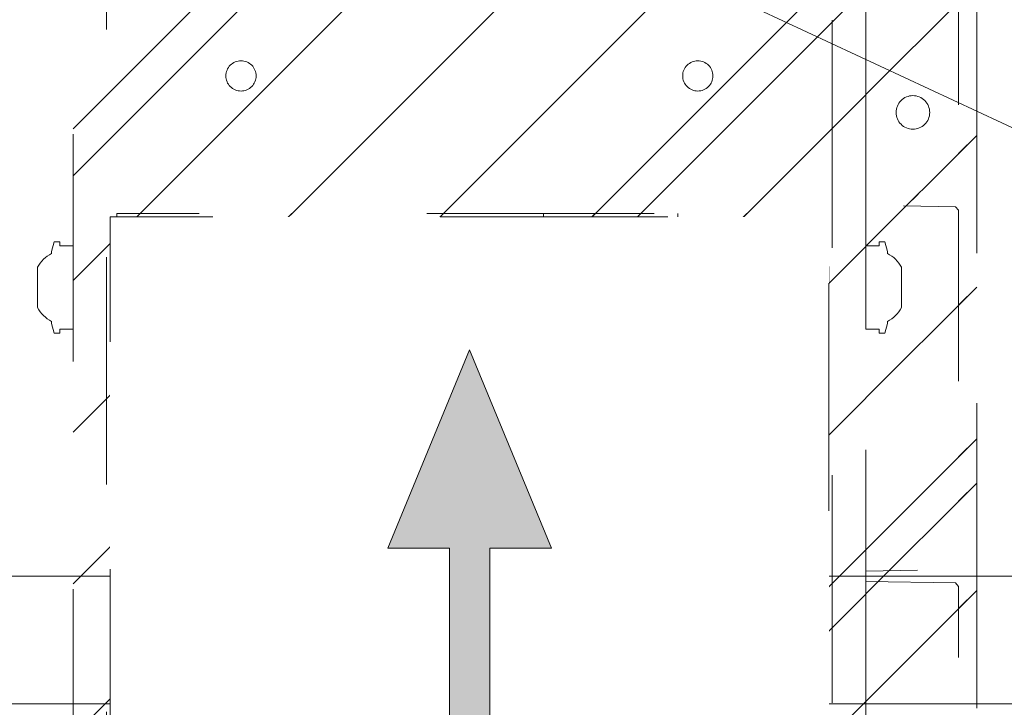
# Model space of a CAD drawing. Header units: inches. Extents: x -416 to -272, y -73 to 47.
# Tile 203 of 206: x -283.35 to -277.57, y -2.25 to 1.78. Entities that reach past the tile are written whole.
import ezdxf

# ---------------------------------------------------------------- set-up
doc = ezdxf.new("R2010")
doc.units = ezdxf.units.IN
doc.header["$LTSCALE"] = 32
doc.header["$MEASUREMENT"] = 0
doc.header["$PDMODE"] = 1
doc.header["$PDSIZE"] = -2
doc.linetypes.add('Dash Style-1', pattern=[0.083328, 0.041656, -0.041672])
for name, color, linetype, lineweight in [('Black', 7, 'Continuous', 18), ('DashLine', 7, 'Continuous', 13), ('DashLineFill', 7, 'Dash Style-1', 13), ('Drawing', 7, 'Continuous', 18), ('Leg_Locator', 7, 'Continuous', 13), ('Metal-DeskStructure', 7, 'Continuous', 13), ('None', 7, 'Continuous', 18), ('SolidLine', 7, 'Continuous', 15)]:
    doc.layers.add(name, color=color, linetype=linetype, lineweight=lineweight)
doc.layers.add('Metal-Leg', color=7, linetype='Continuous', lineweight=18, true_color=0x4c4c4c)
pattern_1 = [(45, (0, 0), (-1.613, 1.9357), []), (45, (-1.0608, 1.0608), (-0.472346, 0.41676), [])]

# ---------------------------------------------------------------- blocks, each defined once
blk = doc.blocks.new('Group-105')
at = {"layer": 'DashLine'}
blk.add_line((0.1575, -12.0079), (16.3301, -19.5493), dxfattribs=at)
at = {"layer": 'SolidLine', "flags": 128}
blk.add_lwpolyline([(0.1575, -11.2598), (18.002, -11.2598), (18.002, -12.0079), (0.1575, -12.0079)], close=True, dxfattribs=at)
blk = doc.blocks.new('Group-50')
at = {"layer": 'DashLineFill', "linetype": 'Continuous', "lineweight": 13}
h = blk.add_hatch(dxfattribs=at)
h.set_pattern_fill('Steel', color=253, style=0, pattern_type=2)
h.set_pattern_definition(pattern_1)
h.paths.add_polyline_path([(-2.0669, 1.3976), (2.0669, 1.3976), (2.0669, 0.1378), (2.1063, 0.1378), (2.1063, -0.1378), (2.0669, -0.1378), (2.0669, -5.2756), (2.1063, -5.2756), (2.1063, -5.5512), (2.0669, -5.5512), (2.0669, -5.8268), (-2.0669, -5.8268), (-2.0669, -5.5512), (-2.1063, -5.5512), (-2.1063, -5.2756), (-2.0669, -5.2756), (-2.0669, -0.1378), (-2.1063, -0.1378), (-2.1063, 0.1378), (-2.0669, 0.1378)])
at = {"layer": 'DashLineFill', "flags": 128}
blk.add_lwpolyline([(-2.0669, 1.3976), (2.0669, 1.3976), (2.0669, 0.1378), (2.1063, 0.1378), (2.1063, -0.1378), (2.0669, -0.1378), (2.0669, -5.2756), (2.1063, -5.2756), (2.1063, -5.5512), (2.0669, -5.5512), (2.0669, -5.8268), (-2.0669, -5.8268), (-2.0669, -5.5512), (-2.1063, -5.5512), (-2.1063, -5.2756), (-2.0669, -5.2756), (-2.0669, -0.1378), (-2.1063, -0.1378), (-2.1063, 0.1378), (-2.0669, 0.1378)], close=True, dxfattribs=at)
at = {"layer": 'SolidLine', "flags": 128}
blk.add_lwpolyline([(-1.2205, -5.8268), (-1.2205, -5.1826), (-0.4331, -5.1826), (-0.4331, -5.8268)], dxfattribs=at)
at = {"layer": 'SolidLine', "linetype": 'Continuous', "lineweight": 5}
blk.add_point((0, 0), dxfattribs=at)
blk = doc.blocks.new('TL14_upper_leg (2D)')
at = {"layer": 'DashLine', "flags": 128}
blk.add_lwpolyline([(0, 1.2205), (0.1196, 1.2146), (0.2381, 1.197), (0.3543, 1.1679), (0.4671, 1.1276), (0.5753, 1.0764), (0.6781, 1.0148), (0.7743, 0.9434), (0.863, 0.863), (0.9434, 0.7743), (1.0148, 0.6781), (1.0764, 0.5753), (1.1276, 0.4671), (1.1679, 0.3543), (1.197, 0.2381), (1.2146, 0.1196), (1.2205, 0), (1.2146, -0.1196), (1.197, -0.2381), (1.1679, -0.3543), (1.1276, -0.4671), (1.0764, -0.5753), (1.0148, -0.6781), (0.9434, -0.7743), (0.863, -0.863), (0.7743, -0.9434), (0.6781, -1.0148), (0.5753, -1.0764), (0.4671, -1.1276), (0.3543, -1.1679), (0.2381, -1.197), (0.1196, -1.2146), (0, -1.2205), (-0.1196, -1.2146), (-0.2381, -1.197), (-0.3543, -1.1679), (-0.4671, -1.1276), (-0.5753, -1.0764), (-0.6781, -1.0148), (-0.7743, -0.9434), (-0.863, -0.863), (-0.9434, -0.7743), (-1.0148, -0.6781), (-1.0764, -0.5753), (-1.1276, -0.4671), (-1.1679, -0.3543), (-1.197, -0.2381), (-1.2146, -0.1196), (-1.2205, 0), (-1.2146, 0.1196), (-1.197, 0.2381), (-1.1679, 0.3543), (-1.1276, 0.4671), (-1.0764, 0.5753), (-1.0148, 0.6781), (-0.9434, 0.7743), (-0.863, 0.863), (-0.7743, 0.9434), (-0.6781, 1.0148), (-0.5753, 1.0764), (-0.4671, 1.1276), (-0.3543, 1.1679), (-0.2381, 1.197), (-0.1196, 1.2146)], close=True, dxfattribs=at)
at = {"layer": 'Metal-Leg', "linetype": 'Continuous', "lineweight": 5}
blk.add_point((0, 0), dxfattribs=at)
blk.add_point((0, 0), dxfattribs=at)
at = {"layer": 'SolidLine', "flags": 128}
for points in [[(-2.3228, 0.2437), (-2.4016, 0.2437), (-2.4016, 0.2677), (-2.4341, 0.2677), (-2.4493, 0.2108), (-2.4493, 0.1992, 0.157975), (-2.5315, 0.1181), (-2.5315, -0.1181, 0.156027), (-2.4493, -0.1991), (-2.4493, -0.2108), (-2.4341, -0.2677), (-2.4016, -0.2677), (-2.4016, -0.2437), (-2.3228, -0.2437)], [(2.3228, 0.2437), (2.4016, 0.2437), (2.4016, 0.2677), (2.4341, 0.2677), (2.4493, 0.2108), (2.4493, 0.1992, -0.157975), (2.5315, 0.1181), (2.5315, -0.1181, -0.156027), (2.4493, -0.1991), (2.4493, -0.2108), (2.4341, -0.2677), (2.4016, -0.2677), (2.4016, -0.2437), (2.3228, -0.2437)], [(-2.3228, -5.15), (-2.4016, -5.15), (-2.4016, -5.126), (-2.4341, -5.126), (-2.4493, -5.1829), (-2.4493, -5.1945, 0.157975), (-2.5315, -5.2756), (-2.5315, -5.5118, 0.156027), (-2.4493, -5.5928), (-2.4493, -5.6045), (-2.4341, -5.6614), (-2.4016, -5.6614), (-2.4016, -5.6374), (-2.3228, -5.6374)], [(2.3228, -5.15), (2.4016, -5.15), (2.4016, -5.126), (2.4341, -5.126), (2.4493, -5.1829), (2.4493, -5.1945, -0.157975), (2.5315, -5.2756), (2.5315, -5.5118, -0.156027), (2.4493, -5.5928), (2.4493, -5.6045), (2.4341, -5.6614), (2.4016, -5.6614), (2.4016, -5.6374), (2.3228, -5.6374)]]:
    blk.add_lwpolyline(points, format="xyb", close=True, dxfattribs=at)
at = {"layer": 'DashLine', "color": 7}
blk.add_blockref('Group-50', (0, 0), dxfattribs=at)
blk = doc.blocks.new('Group-52')
at = {"layer": 'DashLine'}
for p, q in [((0.0002, -0.9961), (0.0002, -0.7598)), ((-0.1179, -1.1142), (-0.3541, -1.1142)), ((0.1183, -1.1142), (0.3545, -1.1142)), ((0.0002, -1.2323), (0.0002, -1.4685))]:
    blk.add_line(p, q, dxfattribs=at)
at = {"layer": 'DashLine', "flags": 128}
blk.add_lwpolyline([(-0.2557, -1.1142), (-0.2545, -1.0891), (-0.2508, -1.0642), (-0.2447, -1.0399), (-0.2362, -1.0162), (-0.2255, -0.9935), (-0.2126, -0.972), (-0.1976, -0.9518), (-0.1808, -0.9332), (-0.1621, -0.9164), (-0.142, -0.9014), (-0.1204, -0.8885), (-0.0977, -0.8777), (-0.0741, -0.8693), (-0.0497, -0.8632), (-0.0249, -0.8595), (0.0002, -0.8583), (0.0253, -0.8595), (0.0501, -0.8632), (0.0745, -0.8693), (0.0981, -0.8777), (0.1208, -0.8885), (0.1424, -0.9014), (0.1625, -0.9164), (0.1812, -0.9332), (0.198, -0.9518), (0.213, -0.972), (0.2259, -0.9935), (0.2366, -1.0162), (0.2451, -1.0399), (0.2512, -1.0642), (0.2549, -1.0891), (0.2561, -1.1142), (0.2549, -1.1393), (0.2512, -1.1641), (0.2451, -1.1885), (0.2366, -1.2121), (0.2259, -1.2348), (0.213, -1.2563), (0.198, -1.2765), (0.1812, -1.2951), (0.1625, -1.312), (0.1424, -1.327), (0.1208, -1.3399), (0.0981, -1.3506), (0.0745, -1.3591), (0.0501, -1.3652), (0.0253, -1.3688), (0.0002, -1.3701), (-0.0249, -1.3688), (-0.0497, -1.3652), (-0.0741, -1.3591), (-0.0977, -1.3506), (-0.1204, -1.3399), (-0.142, -1.327), (-0.1621, -1.312), (-0.1808, -1.2951), (-0.1976, -1.2765), (-0.2126, -1.2563), (-0.2255, -1.2348), (-0.2362, -1.2121), (-0.2447, -1.1885), (-0.2508, -1.1641), (-0.2545, -1.1393)], close=True, dxfattribs=at)
blk = doc.blocks.new('Group-53')
at = {"layer": 'DashLine'}
for p, q in [((0, 0.1181), (0, 0.3543)), ((-0.1181, 0), (-0.3543, 0)), ((0.1181, 0), (0.3543, 0)), ((0, -0.1181), (0, -0.3543))]:
    blk.add_line(p, q, dxfattribs=at)
at = {"layer": 'DashLine', "flags": 128}
blk.add_lwpolyline([(-0.2559, 0), (-0.2547, 0.0251), (-0.251, 0.0499), (-0.2449, 0.0743), (-0.2364, 0.0979), (-0.2257, 0.1206), (-0.2128, 0.1422), (-0.1978, 0.1623), (-0.181, 0.181), (-0.1623, 0.1978), (-0.1422, 0.2128), (-0.1206, 0.2257), (-0.0979, 0.2364), (-0.0743, 0.2449), (-0.0499, 0.251), (-0.0251, 0.2547), (0, 0.2559), (0.0251, 0.2547), (0.0499, 0.251), (0.0743, 0.2449), (0.0979, 0.2364), (0.1206, 0.2257), (0.1422, 0.2128), (0.1623, 0.1978), (0.181, 0.181), (0.1978, 0.1623), (0.2128, 0.1422), (0.2257, 0.1206), (0.2364, 0.0979), (0.2449, 0.0743), (0.251, 0.0499), (0.2547, 0.0251), (0.2559, 0), (0.2547, -0.0251), (0.251, -0.0499), (0.2449, -0.0743), (0.2364, -0.0979), (0.2257, -0.1206), (0.2128, -0.1422), (0.1978, -0.1623), (0.181, -0.181), (0.1623, -0.1978), (0.1422, -0.2128), (0.1206, -0.2257), (0.0979, -0.2364), (0.0743, -0.2449), (0.0499, -0.251), (0.0251, -0.2547), (0, -0.2559), (-0.0251, -0.2547), (-0.0499, -0.251), (-0.0743, -0.2449), (-0.0979, -0.2364), (-0.1206, -0.2257), (-0.1422, -0.2128), (-0.1623, -0.1978), (-0.181, -0.181), (-0.1978, -0.1623), (-0.2128, -0.1422), (-0.2257, -0.1206), (-0.2364, -0.0979), (-0.2449, -0.0743), (-0.251, -0.0499), (-0.2547, -0.0251)], close=True, dxfattribs=at)
blk = doc.blocks.new('Group-54')
at = {"layer": 'DashLine'}
for p, q in [((-0.0002, 1.2323), (-0.0002, 1.4685)), ((-0.1183, 1.1142), (-0.3545, 1.1142)), ((0.1179, 1.1142), (0.3541, 1.1142)), ((-0.0002, 0.9961), (-0.0002, 0.7598))]:
    blk.add_line(p, q, dxfattribs=at)
at = {"layer": 'DashLine', "flags": 128}
blk.add_lwpolyline([(-0.2561, 1.1142), (-0.2549, 1.1393), (-0.2512, 1.1641), (-0.2451, 1.1885), (-0.2366, 1.2121), (-0.2259, 1.2348), (-0.213, 1.2563), (-0.198, 1.2765), (-0.1812, 1.2951), (-0.1625, 1.312), (-0.1424, 1.327), (-0.1208, 1.3399), (-0.0981, 1.3506), (-0.0745, 1.3591), (-0.0501, 1.3652), (-0.0253, 1.3688), (-0.0002, 1.3701), (0.0249, 1.3688), (0.0497, 1.3652), (0.0741, 1.3591), (0.0977, 1.3506), (0.1204, 1.3399), (0.142, 1.327), (0.1621, 1.312), (0.1808, 1.2951), (0.1976, 1.2765), (0.2126, 1.2563), (0.2255, 1.2348), (0.2362, 1.2121), (0.2447, 1.1885), (0.2508, 1.1641), (0.2545, 1.1393), (0.2557, 1.1142), (0.2545, 1.0891), (0.2508, 1.0642), (0.2447, 1.0399), (0.2362, 1.0162), (0.2255, 0.9935), (0.2126, 0.972), (0.1976, 0.9518), (0.1808, 0.9332), (0.1621, 0.9164), (0.142, 0.9014), (0.1204, 0.8885), (0.0977, 0.8777), (0.0741, 0.8693), (0.0497, 0.8632), (0.0249, 0.8595), (-0.0002, 0.8583), (-0.0253, 0.8595), (-0.0501, 0.8632), (-0.0745, 0.8693), (-0.0981, 0.8777), (-0.1208, 0.8885), (-0.1424, 0.9014), (-0.1625, 0.9164), (-0.1812, 0.9332), (-0.198, 0.9518), (-0.213, 0.972), (-0.2259, 0.9935), (-0.2366, 1.0162), (-0.2451, 1.0399), (-0.2512, 1.0642), (-0.2549, 1.0891)], close=True, dxfattribs=at)
blk = doc.blocks.new('1BRPT9-Bracket (2D)')
at = {"layer": 'DashLineFill', "linetype": 'Continuous', "lineweight": 13}
h = blk.add_hatch(dxfattribs=at)
h.set_pattern_fill('Steel', color=253, style=0, pattern_type=2)
h.set_pattern_definition(pattern_1)
edge = h.paths.add_edge_path()
edge.add_line((-2.3221, -8.7402), (-2.3221, 8.7402))
edge.add_line((-2.3221, 8.7402), (1.6779, 8.7402))
edge.add_arc((1.6779, 8.4882), 0.252, 0, 90, ccw=False)
edge.add_line((1.9299, 8.4882), (1.9299, 7.4803))
edge.add_line((1.9299, 7.4803), (2.3236, 7.4611))
edge.add_line((2.3236, 7.4611), (2.3236, -7.4803))
edge.add_line((2.3236, -7.4803), (1.9299, -7.4803))
edge.add_line((1.9299, -7.4803), (1.9299, -8.4882))
edge.add_arc((1.6779, -8.4882), 0.252, -90, 0, ccw=False)
edge.add_line((1.6779, -8.7402), (-2.3221, -8.7402))
h = blk.add_hatch(dxfattribs=at)
h.set_pattern_fill('Steel', color=253, style=0, pattern_type=2)
h.set_pattern_definition(pattern_1)
h.paths.add_polyline_path([(-1.3378, 0.6004), (-1.3291, 0.6), (-1.3205, 0.5987), (-1.3121, 0.5966), (-1.3039, 0.5937), (-1.2961, 0.5899), (-1.2886, 0.5855), (-1.2816, 0.5803), (-1.2752, 0.5744), (-1.2693, 0.568), (-1.2642, 0.561), (-1.2597, 0.5536), (-1.256, 0.5457), (-1.253, 0.5375), (-1.2509, 0.5291), (-1.2497, 0.5205), (-1.2492, 0.5118), (-1.2497, 0.5031), (-1.2509, 0.4945), (-1.253, 0.4861), (-1.256, 0.4779), (-1.2597, 0.4701), (-1.2642, 0.4626), (-1.2693, 0.4556), (-1.2752, 0.4492), (-1.2816, 0.4433), (-1.2886, 0.4382), (-1.2961, 0.4337), (-1.3039, 0.43), (-1.3121, 0.427), (-1.3205, 0.4249), (-1.3291, 0.4237), (-1.3378, 0.4232), (-1.3465, 0.4237), (-1.3551, 0.4249), (-1.3635, 0.427), (-1.3717, 0.43), (-1.3796, 0.4337), (-1.387, 0.4382), (-1.394, 0.4433), (-1.4005, 0.4492), (-1.4063, 0.4556), (-1.4115, 0.4626), (-1.4159, 0.4701), (-1.4197, 0.4779), (-1.4226, 0.4861), (-1.4247, 0.4945), (-1.426, 0.5031), (-1.4264, 0.5118), (-1.426, 0.5205), (-1.4247, 0.5291), (-1.4226, 0.5375), (-1.4197, 0.5457), (-1.4159, 0.5536), (-1.4115, 0.561), (-1.4063, 0.568), (-1.4005, 0.5744), (-1.394, 0.5803), (-1.387, 0.5855), (-1.3796, 0.5899), (-1.3717, 0.5937), (-1.3635, 0.5966), (-1.3551, 0.5987), (-1.3465, 0.6)])
h = blk.add_hatch(dxfattribs=at)
h.set_pattern_fill('Steel', color=253, style=0, pattern_type=2)
h.set_pattern_definition(pattern_1)
h.paths.add_polyline_path([(1.3393, 0.6004), (1.348, 0.6), (1.3566, 0.5987), (1.3651, 0.5966), (1.3732, 0.5937), (1.3811, 0.5899), (1.3886, 0.5855), (1.3955, 0.5803), (1.402, 0.5744), (1.4078, 0.568), (1.413, 0.561), (1.4175, 0.5536), (1.4212, 0.5457), (1.4241, 0.5375), (1.4262, 0.5291), (1.4275, 0.5205), (1.4279, 0.5118), (1.4275, 0.5031), (1.4262, 0.4945), (1.4241, 0.4861), (1.4212, 0.4779), (1.4175, 0.4701), (1.413, 0.4626), (1.4078, 0.4556), (1.402, 0.4492), (1.3955, 0.4433), (1.3886, 0.4382), (1.3811, 0.4337), (1.3732, 0.43), (1.3651, 0.427), (1.3566, 0.4249), (1.348, 0.4237), (1.3393, 0.4232), (1.3307, 0.4237), (1.3221, 0.4249), (1.3136, 0.427), (1.3054, 0.43), (1.2976, 0.4337), (1.2901, 0.4382), (1.2832, 0.4433), (1.2767, 0.4492), (1.2709, 0.4556), (1.2657, 0.4626), (1.2612, 0.4701), (1.2575, 0.4779), (1.2546, 0.4861), (1.2525, 0.4945), (1.2512, 0.5031), (1.2508, 0.5118), (1.2512, 0.5205), (1.2525, 0.5291), (1.2546, 0.5375), (1.2575, 0.5457), (1.2612, 0.5536), (1.2657, 0.561), (1.2709, 0.568), (1.2767, 0.5744), (1.2832, 0.5803), (1.2901, 0.5855), (1.2976, 0.5899), (1.3054, 0.5937), (1.3136, 0.5966), (1.3221, 0.5987), (1.3307, 0.6)])
h = blk.add_hatch(dxfattribs=at)
h.set_pattern_fill('Steel', color=253, style=0, pattern_type=2)
h.set_pattern_definition(pattern_1)
h.paths.add_polyline_path([(-1.3378, -0.6196), (-1.3465, -0.6191), (-1.3551, -0.6179), (-1.3635, -0.6158), (-1.3717, -0.6128), (-1.3796, -0.6091), (-1.387, -0.6046), (-1.394, -0.5995), (-1.4005, -0.5936), (-1.4063, -0.5872), (-1.4115, -0.5802), (-1.4159, -0.5727), (-1.4197, -0.5649), (-1.4226, -0.5567), (-1.4247, -0.5483), (-1.426, -0.5397), (-1.4264, -0.531), (-1.426, -0.5223), (-1.4247, -0.5137), (-1.4226, -0.5053), (-1.4197, -0.4971), (-1.4159, -0.4892), (-1.4115, -0.4818), (-1.4063, -0.4748), (-1.4005, -0.4684), (-1.394, -0.4625), (-1.387, -0.4573), (-1.3796, -0.4529), (-1.3717, -0.4492), (-1.3635, -0.4462), (-1.3551, -0.4441), (-1.3465, -0.4428), (-1.3378, -0.4424), (-1.3291, -0.4428), (-1.3205, -0.4441), (-1.3121, -0.4462), (-1.3039, -0.4492), (-1.2961, -0.4529), (-1.2886, -0.4573), (-1.2816, -0.4625), (-1.2752, -0.4684), (-1.2693, -0.4748), (-1.2642, -0.4818), (-1.2597, -0.4892), (-1.256, -0.4971), (-1.253, -0.5053), (-1.2509, -0.5137), (-1.2497, -0.5223), (-1.2492, -0.531), (-1.2497, -0.5397), (-1.2509, -0.5483), (-1.253, -0.5567), (-1.256, -0.5649), (-1.2597, -0.5727), (-1.2642, -0.5802), (-1.2693, -0.5872), (-1.2752, -0.5936), (-1.2816, -0.5995), (-1.2886, -0.6046), (-1.2961, -0.6091), (-1.3039, -0.6128), (-1.3121, -0.6158), (-1.3205, -0.6179), (-1.3291, -0.6191)])
h = blk.add_hatch(dxfattribs=at)
h.set_pattern_fill('Steel', color=253, style=0, pattern_type=2)
h.set_pattern_definition(pattern_1)
h.paths.add_polyline_path([(1.3393, -0.6196), (1.3307, -0.6191), (1.3221, -0.6179), (1.3136, -0.6158), (1.3054, -0.6128), (1.2976, -0.6091), (1.2901, -0.6046), (1.2832, -0.5995), (1.2767, -0.5936), (1.2709, -0.5872), (1.2657, -0.5802), (1.2612, -0.5727), (1.2575, -0.5649), (1.2546, -0.5567), (1.2525, -0.5483), (1.2512, -0.5397), (1.2508, -0.531), (1.2512, -0.5223), (1.2525, -0.5137), (1.2546, -0.5053), (1.2575, -0.4971), (1.2612, -0.4892), (1.2657, -0.4818), (1.2709, -0.4748), (1.2767, -0.4684), (1.2832, -0.4625), (1.2901, -0.4573), (1.2976, -0.4529), (1.3054, -0.4492), (1.3136, -0.4462), (1.3221, -0.4441), (1.3307, -0.4428), (1.3393, -0.4424), (1.348, -0.4428), (1.3566, -0.4441), (1.3651, -0.4462), (1.3732, -0.4492), (1.3811, -0.4529), (1.3886, -0.4573), (1.3955, -0.4625), (1.402, -0.4684), (1.4078, -0.4748), (1.413, -0.4818), (1.4175, -0.4892), (1.4212, -0.4971), (1.4241, -0.5053), (1.4262, -0.5137), (1.4275, -0.5223), (1.4279, -0.531), (1.4275, -0.5397), (1.4262, -0.5483), (1.4241, -0.5567), (1.4212, -0.5649), (1.4175, -0.5727), (1.413, -0.5802), (1.4078, -0.5872), (1.402, -0.5936), (1.3955, -0.5995), (1.3886, -0.6046), (1.3811, -0.6091), (1.3732, -0.6128), (1.3651, -0.6158), (1.3566, -0.6179), (1.348, -0.6191)])
h = blk.add_hatch(dxfattribs=at)
h.set_pattern_fill('Steel', color=253, style=0, pattern_type=2)
h.set_pattern_definition(pattern_1)
h.paths.add_polyline_path([(-1.3378, -3.0211), (-1.3465, -3.0207), (-1.3551, -3.0194), (-1.3635, -3.0173), (-1.3717, -3.0144), (-1.3796, -3.0107), (-1.387, -3.0062), (-1.394, -3.001), (-1.4005, -2.9952), (-1.4063, -2.9888), (-1.4115, -2.9818), (-1.4159, -2.9743), (-1.4197, -2.9665), (-1.4226, -2.9583), (-1.4247, -2.9498), (-1.426, -2.9412), (-1.4264, -2.9326), (-1.426, -2.9239), (-1.4247, -2.9153), (-1.4226, -2.9069), (-1.4197, -2.8987), (-1.4159, -2.8908), (-1.4115, -2.8834), (-1.4063, -2.8764), (-1.4005, -2.8699), (-1.394, -2.8641), (-1.387, -2.8589), (-1.3796, -2.8544), (-1.3717, -2.8507), (-1.3635, -2.8478), (-1.3551, -2.8457), (-1.3465, -2.8444), (-1.3378, -2.844), (-1.3291, -2.8444), (-1.3205, -2.8457), (-1.3121, -2.8478), (-1.3039, -2.8507), (-1.2961, -2.8544), (-1.2886, -2.8589), (-1.2816, -2.8641), (-1.2752, -2.8699), (-1.2693, -2.8764), (-1.2642, -2.8834), (-1.2597, -2.8908), (-1.256, -2.8987), (-1.253, -2.9069), (-1.2509, -2.9153), (-1.2497, -2.9239), (-1.2492, -2.9326), (-1.2497, -2.9412), (-1.2509, -2.9498), (-1.253, -2.9583), (-1.256, -2.9665), (-1.2597, -2.9743), (-1.2642, -2.9818), (-1.2693, -2.9888), (-1.2752, -2.9952), (-1.2816, -3.001), (-1.2886, -3.0062), (-1.2961, -3.0107), (-1.3039, -3.0144), (-1.3121, -3.0173), (-1.3205, -3.0194), (-1.3291, -3.0207)])
h = blk.add_hatch(dxfattribs=at)
h.set_pattern_fill('Steel', color=253, style=0, pattern_type=2)
h.set_pattern_definition(pattern_1)
h.paths.add_polyline_path([(1.3393, -3.0211), (1.3307, -3.0207), (1.3221, -3.0194), (1.3136, -3.0173), (1.3054, -3.0144), (1.2976, -3.0107), (1.2901, -3.0062), (1.2832, -3.001), (1.2767, -2.9952), (1.2709, -2.9888), (1.2657, -2.9818), (1.2612, -2.9743), (1.2575, -2.9665), (1.2546, -2.9583), (1.2525, -2.9498), (1.2512, -2.9412), (1.2508, -2.9326), (1.2512, -2.9239), (1.2525, -2.9153), (1.2546, -2.9069), (1.2575, -2.8987), (1.2612, -2.8908), (1.2657, -2.8834), (1.2709, -2.8764), (1.2767, -2.8699), (1.2832, -2.8641), (1.2901, -2.8589), (1.2976, -2.8544), (1.3054, -2.8507), (1.3136, -2.8478), (1.3221, -2.8457), (1.3307, -2.8444), (1.3393, -2.844), (1.348, -2.8444), (1.3566, -2.8457), (1.3651, -2.8478), (1.3732, -2.8507), (1.3811, -2.8544), (1.3886, -2.8589), (1.3955, -2.8641), (1.402, -2.8699), (1.4078, -2.8764), (1.413, -2.8834), (1.4175, -2.8908), (1.4212, -2.8987), (1.4241, -2.9069), (1.4262, -2.9153), (1.4275, -2.9239), (1.4279, -2.9326), (1.4275, -2.9412), (1.4262, -2.9498), (1.4241, -2.9583), (1.4212, -2.9665), (1.4175, -2.9743), (1.413, -2.9818), (1.4078, -2.9888), (1.402, -2.9952), (1.3955, -3.001), (1.3886, -3.0062), (1.3811, -3.0107), (1.3732, -3.0144), (1.3651, -3.0173), (1.3566, -3.0194), (1.348, -3.0207)])
at = {"layer": 'DashLineFill'}
for p, q in [((-2.1252, 8.7402), (-2.1252, -8.7402)), ((2.1268, 7.4611), (2.1268, -7.4803))]:
    blk.add_line(p, q, dxfattribs=at)
at = {"layer": 'DashLineFill', "flags": 128}
blk.add_lwpolyline([(-2.3221, -8.7402), (-2.3221, 8.7402), (1.6779, 8.7402, -0.414214), (1.9299, 8.4882), (1.9299, 7.4803), (2.3236, 7.4611), (2.3236, -7.4803), (1.9299, -7.4803), (1.9299, -8.4882, -0.414214), (1.6779, -8.7402)], format="xyb", close=True, dxfattribs=at)
for points in [[(-1.3378, 0.6004), (-1.3291, 0.6), (-1.3205, 0.5987), (-1.3121, 0.5966), (-1.3039, 0.5937), (-1.2961, 0.5899), (-1.2886, 0.5855), (-1.2816, 0.5803), (-1.2752, 0.5744), (-1.2693, 0.568), (-1.2642, 0.561), (-1.2597, 0.5536), (-1.256, 0.5457), (-1.253, 0.5375), (-1.2509, 0.5291), (-1.2497, 0.5205), (-1.2492, 0.5118), (-1.2497, 0.5031), (-1.2509, 0.4945), (-1.253, 0.4861), (-1.256, 0.4779), (-1.2597, 0.4701), (-1.2642, 0.4626), (-1.2693, 0.4556), (-1.2752, 0.4492), (-1.2816, 0.4433), (-1.2886, 0.4382), (-1.2961, 0.4337), (-1.3039, 0.43), (-1.3121, 0.427), (-1.3205, 0.4249), (-1.3291, 0.4237), (-1.3378, 0.4232), (-1.3465, 0.4237), (-1.3551, 0.4249), (-1.3635, 0.427), (-1.3717, 0.43), (-1.3796, 0.4337), (-1.387, 0.4382), (-1.394, 0.4433), (-1.4005, 0.4492), (-1.4063, 0.4556), (-1.4115, 0.4626), (-1.4159, 0.4701), (-1.4197, 0.4779), (-1.4226, 0.4861), (-1.4247, 0.4945), (-1.426, 0.5031), (-1.4264, 0.5118), (-1.426, 0.5205), (-1.4247, 0.5291), (-1.4226, 0.5375), (-1.4197, 0.5457), (-1.4159, 0.5536), (-1.4115, 0.561), (-1.4063, 0.568), (-1.4005, 0.5744), (-1.394, 0.5803), (-1.387, 0.5855), (-1.3796, 0.5899), (-1.3717, 0.5937), (-1.3635, 0.5966), (-1.3551, 0.5987), (-1.3465, 0.6)], [(1.3393, 0.6004), (1.348, 0.6), (1.3566, 0.5987), (1.3651, 0.5966), (1.3732, 0.5937), (1.3811, 0.5899), (1.3886, 0.5855), (1.3955, 0.5803), (1.402, 0.5744), (1.4078, 0.568), (1.413, 0.561), (1.4175, 0.5536), (1.4212, 0.5457), (1.4241, 0.5375), (1.4262, 0.5291), (1.4275, 0.5205), (1.4279, 0.5118), (1.4275, 0.5031), (1.4262, 0.4945), (1.4241, 0.4861), (1.4212, 0.4779), (1.4175, 0.4701), (1.413, 0.4626), (1.4078, 0.4556), (1.402, 0.4492), (1.3955, 0.4433), (1.3886, 0.4382), (1.3811, 0.4337), (1.3732, 0.43), (1.3651, 0.427), (1.3566, 0.4249), (1.348, 0.4237), (1.3393, 0.4232), (1.3307, 0.4237), (1.3221, 0.4249), (1.3136, 0.427), (1.3054, 0.43), (1.2976, 0.4337), (1.2901, 0.4382), (1.2832, 0.4433), (1.2767, 0.4492), (1.2709, 0.4556), (1.2657, 0.4626), (1.2612, 0.4701), (1.2575, 0.4779), (1.2546, 0.4861), (1.2525, 0.4945), (1.2512, 0.5031), (1.2508, 0.5118), (1.2512, 0.5205), (1.2525, 0.5291), (1.2546, 0.5375), (1.2575, 0.5457), (1.2612, 0.5536), (1.2657, 0.561), (1.2709, 0.568), (1.2767, 0.5744), (1.2832, 0.5803), (1.2901, 0.5855), (1.2976, 0.5899), (1.3054, 0.5937), (1.3136, 0.5966), (1.3221, 0.5987), (1.3307, 0.6)], [(-1.3378, -0.6196), (-1.3465, -0.6191), (-1.3551, -0.6179), (-1.3635, -0.6158), (-1.3717, -0.6128), (-1.3796, -0.6091), (-1.387, -0.6046), (-1.394, -0.5995), (-1.4005, -0.5936), (-1.4063, -0.5872), (-1.4115, -0.5802), (-1.4159, -0.5727), (-1.4197, -0.5649), (-1.4226, -0.5567), (-1.4247, -0.5483), (-1.426, -0.5397), (-1.4264, -0.531), (-1.426, -0.5223), (-1.4247, -0.5137), (-1.4226, -0.5053), (-1.4197, -0.4971), (-1.4159, -0.4892), (-1.4115, -0.4818), (-1.4063, -0.4748), (-1.4005, -0.4684), (-1.394, -0.4625), (-1.387, -0.4573), (-1.3796, -0.4529), (-1.3717, -0.4492), (-1.3635, -0.4462), (-1.3551, -0.4441), (-1.3465, -0.4428), (-1.3378, -0.4424), (-1.3291, -0.4428), (-1.3205, -0.4441), (-1.3121, -0.4462), (-1.3039, -0.4492), (-1.2961, -0.4529), (-1.2886, -0.4573), (-1.2816, -0.4625), (-1.2752, -0.4684), (-1.2693, -0.4748), (-1.2642, -0.4818), (-1.2597, -0.4892), (-1.256, -0.4971), (-1.253, -0.5053), (-1.2509, -0.5137), (-1.2497, -0.5223), (-1.2492, -0.531), (-1.2497, -0.5397), (-1.2509, -0.5483), (-1.253, -0.5567), (-1.256, -0.5649), (-1.2597, -0.5727), (-1.2642, -0.5802), (-1.2693, -0.5872), (-1.2752, -0.5936), (-1.2816, -0.5995), (-1.2886, -0.6046), (-1.2961, -0.6091), (-1.3039, -0.6128), (-1.3121, -0.6158), (-1.3205, -0.6179), (-1.3291, -0.6191)], [(1.3393, -0.6196), (1.3307, -0.6191), (1.3221, -0.6179), (1.3136, -0.6158), (1.3054, -0.6128), (1.2976, -0.6091), (1.2901, -0.6046), (1.2832, -0.5995), (1.2767, -0.5936), (1.2709, -0.5872), (1.2657, -0.5802), (1.2612, -0.5727), (1.2575, -0.5649), (1.2546, -0.5567), (1.2525, -0.5483), (1.2512, -0.5397), (1.2508, -0.531), (1.2512, -0.5223), (1.2525, -0.5137), (1.2546, -0.5053), (1.2575, -0.4971), (1.2612, -0.4892), (1.2657, -0.4818), (1.2709, -0.4748), (1.2767, -0.4684), (1.2832, -0.4625), (1.2901, -0.4573), (1.2976, -0.4529), (1.3054, -0.4492), (1.3136, -0.4462), (1.3221, -0.4441), (1.3307, -0.4428), (1.3393, -0.4424), (1.348, -0.4428), (1.3566, -0.4441), (1.3651, -0.4462), (1.3732, -0.4492), (1.3811, -0.4529), (1.3886, -0.4573), (1.3955, -0.4625), (1.402, -0.4684), (1.4078, -0.4748), (1.413, -0.4818), (1.4175, -0.4892), (1.4212, -0.4971), (1.4241, -0.5053), (1.4262, -0.5137), (1.4275, -0.5223), (1.4279, -0.531), (1.4275, -0.5397), (1.4262, -0.5483), (1.4241, -0.5567), (1.4212, -0.5649), (1.4175, -0.5727), (1.413, -0.5802), (1.4078, -0.5872), (1.402, -0.5936), (1.3955, -0.5995), (1.3886, -0.6046), (1.3811, -0.6091), (1.3732, -0.6128), (1.3651, -0.6158), (1.3566, -0.6179), (1.348, -0.6191)], [(-1.3378, -3.0211), (-1.3465, -3.0207), (-1.3551, -3.0194), (-1.3635, -3.0173), (-1.3717, -3.0144), (-1.3796, -3.0107), (-1.387, -3.0062), (-1.394, -3.001), (-1.4005, -2.9952), (-1.4063, -2.9888), (-1.4115, -2.9818), (-1.4159, -2.9743), (-1.4197, -2.9665), (-1.4226, -2.9583), (-1.4247, -2.9498), (-1.426, -2.9412), (-1.4264, -2.9326), (-1.426, -2.9239), (-1.4247, -2.9153), (-1.4226, -2.9069), (-1.4197, -2.8987), (-1.4159, -2.8908), (-1.4115, -2.8834), (-1.4063, -2.8764), (-1.4005, -2.8699), (-1.394, -2.8641), (-1.387, -2.8589), (-1.3796, -2.8544), (-1.3717, -2.8507), (-1.3635, -2.8478), (-1.3551, -2.8457), (-1.3465, -2.8444), (-1.3378, -2.844), (-1.3291, -2.8444), (-1.3205, -2.8457), (-1.3121, -2.8478), (-1.3039, -2.8507), (-1.2961, -2.8544), (-1.2886, -2.8589), (-1.2816, -2.8641), (-1.2752, -2.8699), (-1.2693, -2.8764), (-1.2642, -2.8834), (-1.2597, -2.8908), (-1.256, -2.8987), (-1.253, -2.9069), (-1.2509, -2.9153), (-1.2497, -2.9239), (-1.2492, -2.9326), (-1.2497, -2.9412), (-1.2509, -2.9498), (-1.253, -2.9583), (-1.256, -2.9665), (-1.2597, -2.9743), (-1.2642, -2.9818), (-1.2693, -2.9888), (-1.2752, -2.9952), (-1.2816, -3.001), (-1.2886, -3.0062), (-1.2961, -3.0107), (-1.3039, -3.0144), (-1.3121, -3.0173), (-1.3205, -3.0194), (-1.3291, -3.0207)], [(1.3393, -3.0211), (1.3307, -3.0207), (1.3221, -3.0194), (1.3136, -3.0173), (1.3054, -3.0144), (1.2976, -3.0107), (1.2901, -3.0062), (1.2832, -3.001), (1.2767, -2.9952), (1.2709, -2.9888), (1.2657, -2.9818), (1.2612, -2.9743), (1.2575, -2.9665), (1.2546, -2.9583), (1.2525, -2.9498), (1.2512, -2.9412), (1.2508, -2.9326), (1.2512, -2.9239), (1.2525, -2.9153), (1.2546, -2.9069), (1.2575, -2.8987), (1.2612, -2.8908), (1.2657, -2.8834), (1.2709, -2.8764), (1.2767, -2.8699), (1.2832, -2.8641), (1.2901, -2.8589), (1.2976, -2.8544), (1.3054, -2.8507), (1.3136, -2.8478), (1.3221, -2.8457), (1.3307, -2.8444), (1.3393, -2.844), (1.348, -2.8444), (1.3566, -2.8457), (1.3651, -2.8478), (1.3732, -2.8507), (1.3811, -2.8544), (1.3886, -2.8589), (1.3955, -2.8641), (1.402, -2.8699), (1.4078, -2.8764), (1.413, -2.8834), (1.4175, -2.8908), (1.4212, -2.8987), (1.4241, -2.9069), (1.4262, -2.9153), (1.4275, -2.9239), (1.4279, -2.9326), (1.4275, -2.9412), (1.4262, -2.9498), (1.4241, -2.9583), (1.4212, -2.9665), (1.4175, -2.9743), (1.413, -2.9818), (1.4078, -2.9888), (1.402, -2.9952), (1.3955, -3.001), (1.3886, -3.0062), (1.3811, -3.0107), (1.3732, -3.0144), (1.3651, -3.0173), (1.3566, -3.0194), (1.348, -3.0207)]]:
    blk.add_lwpolyline(points, close=True, dxfattribs=at)
at = {"layer": 'DashLineFill', "linetype": 'Continuous', "lineweight": 5}
for p in [(0.0002, 0), (0.0002, -1.1142)]:
    blk.add_point(p, dxfattribs=at)
at = {"layer": 'Metal-DeskStructure', "color": 7}
for name in ['Group-54', 'Group-53', 'Group-52']:
    blk.add_blockref(name, (0, 0), dxfattribs=at)
blk = doc.blocks.new('1BRPT8_Cover (2D)')
at = {"layer": 'DashLineFill', "linetype": 'Continuous', "lineweight": 13}
h = blk.add_hatch(dxfattribs=at)
h.set_pattern_fill('Steel', color=253, style=0, pattern_type=2)
h.set_pattern_definition(pattern_1)
h.paths.add_polyline_path([(-1.5945, -8.7638), (-2.3228, -8.7638), (-2.3228, -8.7511), (-2.8261, -8.7423), (-2.8664, -8.7028), (-2.8664, -6.673), (-2.8472, -6.6533), (-2.3228, -6.6441), (-2.3228, -6.5842), (-2.8472, -6.5751), (-2.8664, -6.5554), (-2.8664, -4.4682), (-2.8472, -4.4486), (-2.3228, -4.4394), (-2.3228, -4.3795), (-2.8472, -4.3703), (-2.8664, -4.3507), (-2.8664, -2.2635), (-2.8472, -2.2438), (-2.3228, -2.2347), (-2.3228, -2.1748), (-2.8472, -2.1656), (-2.8664, -2.1459), (-2.8664, -0.0588), (-2.8472, -0.0391), (-2.3228, -0.03), (-2.3228, 0.03), (-2.8472, 0.0391), (-2.8664, 0.0588), (-2.8664, 2.1459), (-2.8472, 2.1656), (-2.3228, 2.1748), (-2.3228, 2.2347), (-2.8472, 2.2438), (-2.8664, 2.2635), (-2.8664, 4.3507), (-2.8472, 4.3703), (-2.3228, 4.3795), (-2.3228, 4.4394), (-2.8472, 4.4486), (-2.8664, 4.4682), (-2.8655, 6.5554), (-2.8472, 6.5751), (-2.3228, 6.5842), (-2.3228, 6.6441), (-2.8472, 6.6533), (-2.8664, 6.673), (-2.8664, 8.7028), (-2.8261, 8.7423), (-1.5945, 8.7638), (-1.5945, 8.8583), (-2.9724, 8.8583), (-2.9724, -8.8583), (-1.5945, -8.8583)])
h = blk.add_hatch(dxfattribs=at)
h.set_pattern_fill('Steel', color=253, style=0, pattern_type=2)
h.set_pattern_definition(pattern_1)
h.paths.add_polyline_path([(-2.3228, 8.8583), (-2.3228, -8.8583), (-2.9724, -8.8583), (-2.9724, 8.8583)])
at = {"layer": 'DashLine', "linetype": 'Continuous', "lineweight": 5}
blk.add_point((0, 0), dxfattribs=at)
at = {"layer": 'DashLineFill', "flags": 128}
for points in [[(-1.5945, -8.7638), (-2.3228, -8.7638), (-2.3228, -8.7511), (-2.8261, -8.7423), (-2.8664, -8.7028), (-2.8664, -6.673), (-2.8472, -6.6533), (-2.3228, -6.6441), (-2.3228, -6.5842), (-2.8472, -6.5751), (-2.8664, -6.5554), (-2.8664, -4.4682), (-2.8472, -4.4486), (-2.3228, -4.4394), (-2.3228, -4.3795), (-2.8472, -4.3703), (-2.8664, -4.3507), (-2.8664, -2.2635), (-2.8472, -2.2438), (-2.3228, -2.2347), (-2.3228, -2.1748), (-2.8472, -2.1656), (-2.8664, -2.1459), (-2.8664, -0.0588), (-2.8472, -0.0391), (-2.3228, -0.03), (-2.3228, 0.03), (-2.8472, 0.0391), (-2.8664, 0.0588), (-2.8664, 2.1459), (-2.8472, 2.1656), (-2.3228, 2.1748), (-2.3228, 2.2347), (-2.8472, 2.2438), (-2.8664, 2.2635), (-2.8664, 4.3507), (-2.8472, 4.3703), (-2.3228, 4.3795), (-2.3228, 4.4394), (-2.8472, 4.4486), (-2.8664, 4.4682), (-2.8655, 6.5554), (-2.8472, 6.5751), (-2.3228, 6.5842), (-2.3228, 6.6441), (-2.8472, 6.6533), (-2.8664, 6.673), (-2.8664, 8.7028), (-2.8261, 8.7423), (-1.5945, 8.7638), (-1.5945, 8.8583), (-2.9724, 8.8583), (-2.9724, -8.8583), (-1.5945, -8.8583)], [(-2.3228, 8.8583), (-2.3228, -8.8583), (-2.9724, -8.8583), (-2.9724, 8.8583)]]:
    blk.add_lwpolyline(points, close=True, dxfattribs=at)
at = {"layer": 'SolidLine', "flags": 128}
blk.add_lwpolyline([(-2.5, -2.7185), (-2.5005, -2.7282), (-2.5019, -2.7377), (-2.5042, -2.7471), (-2.5075, -2.7562), (-2.5116, -2.7649), (-2.5166, -2.7732), (-2.5223, -2.7809), (-2.5288, -2.7881), (-2.536, -2.7946), (-2.5437, -2.8003), (-2.552, -2.8053), (-2.5608, -2.8094), (-2.5699, -2.8127), (-2.5792, -2.815), (-2.5888, -2.8165), (-2.5984, -2.8169), (-2.6081, -2.8165), (-2.6176, -2.815), (-2.627, -2.8127), (-2.6361, -2.8094), (-2.6448, -2.8053), (-2.6531, -2.8003), (-2.6609, -2.7946), (-2.668, -2.7881), (-2.6745, -2.7809), (-2.6803, -2.7732), (-2.6852, -2.7649), (-2.6894, -2.7562), (-2.6926, -2.7471), (-2.695, -2.7377), (-2.6964, -2.7282), (-2.6969, -2.7185), (-2.6964, -2.7089), (-2.695, -2.6993), (-2.6926, -2.6899), (-2.6894, -2.6808), (-2.6852, -2.6721), (-2.6803, -2.6638), (-2.6745, -2.6561), (-2.668, -2.6489), (-2.6609, -2.6424), (-2.6531, -2.6367), (-2.6448, -2.6317), (-2.6361, -2.6276), (-2.627, -2.6243), (-2.6176, -2.622), (-2.6081, -2.6206), (-2.5984, -2.6201), (-2.5888, -2.6206), (-2.5792, -2.622), (-2.5699, -2.6243), (-2.5608, -2.6276), (-2.552, -2.6317), (-2.5437, -2.6367), (-2.536, -2.6424), (-2.5288, -2.6489), (-2.5223, -2.6561), (-2.5166, -2.6638), (-2.5116, -2.6721), (-2.5075, -2.6808), (-2.5042, -2.6899), (-2.5019, -2.6993), (-2.5005, -2.7089)], close=True, dxfattribs=at)
blk = doc.blocks.new('Group-72')
at = {"layer": 'Metal-DeskStructure', "linetype": 'Continuous', "lineweight": 0, "true_color": 0xff0000}
h = blk.add_hatch(color=1, dxfattribs=at)
h.paths.add_polyline_path([(-1.9872, -1.2746), (-1.9872, 1.2746), (-0.8719, 1.2746), (-0.7915, 1.2735), (-0.7161, 1.2701), (-0.6457, 1.2645), (-0.5802, 1.2567), (-0.5197, 1.2466), (-0.4642, 1.2343), (-0.4137, 1.2198), (-0.3681, 1.203), (-0.3261, 1.1834), (-0.2863, 1.1604), (-0.2486, 1.134), (-0.2131, 1.1041), (-0.1797, 1.0708), (-0.1485, 1.0342), (-0.1194, 0.9941), (-0.0925, 0.9506), (-0.0683, 0.9048), (-0.0473, 0.8577), (-0.0296, 0.8095), (-0.015, 0.76), (-0.0037, 0.7094), (0.0044, 0.6575), (0.0092, 0.6044), (0.0108, 0.5501), (0.0081, 0.481), (0.0001, 0.4146), (-0.0132, 0.351), (-0.0318, 0.2901), (-0.0558, 0.232), (-0.0852, 0.1767), (-0.1198, 0.1241), (-0.1598, 0.0743), (-0.2054, 0.028), (-0.2568, -0.0138), (-0.3141, -0.0512), (-0.3771, -0.0842), (-0.4461, -0.1128), (-0.5208, -0.1371), (-0.6014, -0.1569), (-0.6879, -0.1722), (-0.657, -0.1878), (-0.6281, -0.2034), (-0.6011, -0.2189), (-0.5759, -0.2344), (-0.5526, -0.2499), (-0.5312, -0.2653), (-0.5117, -0.2807), (-0.4941, -0.296), (-0.4593, -0.3298), (-0.4249, -0.3652), (-0.3909, -0.4024), (-0.3574, -0.4414), (-0.3242, -0.4821), (-0.2914, -0.5245), (-0.2591, -0.5687), (-0.2271, -0.6147), (0.1981, -1.2746), (-0.1991, -1.2746), (-0.5275, -0.7708), (-0.5625, -0.7178), (-0.5959, -0.668), (-0.6278, -0.6213), (-0.6581, -0.578), (-0.6869, -0.5378), (-0.7141, -0.5008), (-0.7397, -0.4671), (-0.7637, -0.4365), (-0.7867, -0.4085), (-0.8091, -0.3824), (-0.8309, -0.3581), (-0.852, -0.3357), (-0.8726, -0.3152), (-0.8925, -0.2965), (-0.9119, -0.2798), (-0.9306, -0.2648), (-0.9491, -0.2514), (-0.9676, -0.2389), (-0.9861, -0.2275), (-1.0048, -0.2172), (-1.0234, -0.2079), (-1.0421, -0.1996), (-1.0609, -0.1924), (-1.0797, -0.1862), (-1.0948, -0.183), (-1.1121, -0.1801), (-1.1317, -0.1777), (-1.1534, -0.1757), (-1.1774, -0.1742), (-1.2036, -0.1731), (-1.2321, -0.1725), (-1.2627, -0.1722), (-1.6427, -0.1722), (-1.6427, -1.2746)])
h.paths.add_polyline_path([(-1.6427, 0.1033), (-0.9376, 0.1033), (-0.8829, 0.1041), (-0.8314, 0.1065), (-0.7829, 0.1105), (-0.7376, 0.116), (-0.6955, 0.1231), (-0.6564, 0.1318), (-0.6205, 0.1421), (-0.5877, 0.1539), (-0.5575, 0.1676), (-0.5291, 0.1831), (-0.5026, 0.2005), (-0.4779, 0.2199), (-0.4552, 0.2412), (-0.4343, 0.2644), (-0.4154, 0.2895), (-0.3983, 0.3165), (-0.3831, 0.3448), (-0.37, 0.3737), (-0.3589, 0.4032), (-0.3498, 0.4333), (-0.3428, 0.464), (-0.3377, 0.4953), (-0.3347, 0.5273), (-0.3337, 0.5598), (-0.3356, 0.6066), (-0.3415, 0.6514), (-0.3514, 0.694), (-0.3652, 0.7345), (-0.3829, 0.7728), (-0.4045, 0.8091), (-0.4301, 0.8432), (-0.4596, 0.8752), (-0.4934, 0.9042), (-0.5318, 0.9294), (-0.5747, 0.9507), (-0.6222, 0.9681), (-0.6743, 0.9816), (-0.7309, 0.9913), (-0.7921, 0.9971), (-0.8579, 0.999), (-1.6427, 0.999)])
blk.add_hatch(color=1, dxfattribs=at).paths.add_polyline_path([(1.9872, -0.9301), (1.9872, -1.2746), (0.4026, -1.2746), (0.4023, -1.2449), (0.4032, -1.2155), (0.4051, -1.1863), (0.4082, -1.1575), (0.4124, -1.129), (0.4177, -1.1008), (0.4241, -1.0729), (0.4316, -1.0453), (0.4455, -1.0003), (0.4613, -0.9557), (0.4789, -0.9116), (0.4985, -0.8678), (0.52, -0.8245), (0.5434, -0.7816), (0.5686, -0.7391), (0.5958, -0.697), (0.6262, -0.6546), (0.6612, -0.6109), (0.7008, -0.566), (0.745, -0.5198), (0.7938, -0.4725), (0.8472, -0.4238), (0.9052, -0.374), (0.9677, -0.323), (1.0642, -0.2345), (1.1524, -0.1518), (1.2322, -0.0747), (1.3038, -0.0032), (1.3669, 0.0626), (1.4218, 0.1227), (1.4683, 0.1772), (1.5066, 0.2261), (1.5385, 0.272), (1.5661, 0.3179), (1.5895, 0.3637), (1.6087, 0.4093), (1.6236, 0.4549), (1.6342, 0.5004), (1.6406, 0.5457), (1.6427, 0.591), (1.641, 0.6332), (1.6357, 0.6737), (1.6269, 0.7126), (1.6146, 0.7497), (1.5988, 0.7851), (1.5795, 0.8188), (1.5566, 0.8508), (1.5302, 0.8811), (1.5011, 0.9088), (1.4698, 0.9327), (1.4364, 0.953), (1.4009, 0.9695), (1.3633, 0.9824), (1.3236, 0.9916), (1.2819, 0.9972), (1.238, 0.999), (1.1913, 0.997), (1.147, 0.991), (1.1051, 0.981), (1.0656, 0.967), (1.0285, 0.949), (0.9938, 0.927), (0.9616, 0.9009), (0.9317, 0.8709), (0.9048, 0.8374), (0.8815, 0.8007), (0.8617, 0.7611), (0.8454, 0.7183), (0.8327, 0.6725), (0.8236, 0.6236), (0.818, 0.5717), (0.816, 0.5167), (0.4715, 0.5856), (0.4819, 0.6671), (0.4977, 0.7436), (0.5188, 0.8151), (0.5452, 0.8817), (0.5769, 0.9432), (0.614, 0.9998), (0.6563, 1.0514), (0.704, 1.0981), (0.7565, 1.1394), (0.8133, 1.1753), (0.8744, 1.2056), (0.9398, 1.2305), (1.0095, 1.2498), (1.0835, 1.2636), (1.1618, 1.2718), (1.2444, 1.2746), (1.328, 1.2715), (1.4071, 1.2621), (1.4818, 1.2465), (1.5519, 1.2247), (1.6175, 1.1966), (1.6787, 1.1623), (1.7354, 1.1217), (1.7875, 1.0749), (1.8343, 1.0235), (1.8749, 0.969), (1.9092, 0.9116), (1.9373, 0.8511), (1.9591, 0.7877), (1.9747, 0.7212), (1.9841, 0.6517), (1.9872, 0.5792), (1.9863, 0.5418), (1.9835, 0.5046), (1.9789, 0.4675), (1.9724, 0.4306), (1.9641, 0.3938), (1.9539, 0.3571), (1.9419, 0.3206), (1.928, 0.2842), (1.912, 0.2476), (1.8935, 0.2106), (1.8726, 0.1731), (1.8492, 0.1351), (1.8233, 0.0967), (1.795, 0.0577), (1.7642, 0.0183), (1.731, -0.0215), (1.694, -0.0634), (1.6519, -0.1089), (1.6048, -0.1579), (1.5526, -0.2105), (1.4953, -0.2666), (1.4329, -0.3263), (1.3654, -0.3896), (1.2929, -0.4564), (1.2299, -0.5112), (1.1735, -0.5614), (1.1235, -0.6069), (1.0801, -0.6479), (1.0432, -0.6843), (1.0128, -0.7161), (0.9889, -0.7433), (0.9715, -0.7659), (0.9577, -0.7863), (0.9445, -0.8067), (0.9319, -0.8271), (0.92, -0.8476), (0.9087, -0.8682), (0.8979, -0.8888), (0.8879, -0.9094), (0.8784, -0.9301)])
at = {"layer": 'Metal-DeskStructure', "color": 7}
for points, knots in [([(-1.9872, -1.2746), (-1.9872, 0), (-1.9872, 1.2746), (-1.4296, 1.2746), (-0.5404, 1.2746), (-0.1959, 1.1314), (0.0108, 0.7697), (0.0108, 0.2681), (-0.3304, -0.1195), (-0.6879, -0.1722), (-0.5608, -0.2347), (-0.4941, -0.296), (-0.3541, -0.4274), (-0.2271, -0.6147), (-0.0145, -0.9447), (0.1981, -1.2746), (-0.0005, -1.2746), (-0.1991, -1.2746), (-0.3633, -1.0227), (-0.5275, -0.7708), (-0.6706, -0.5523), (-0.8569, -0.3208), (-1.0044, -0.2088), (-1.0797, -0.1862), (-1.1357, -0.1722), (-1.4527, -0.1722), (-1.6427, -0.1722), (-1.6427, -0.7234), (-1.6427, -1.2746), (-1.815, -1.2746), (-1.9872, -1.2746)], [0, 0, 0, 0.13761, 0.13761, 0.197814, 0.233611, 0.269408, 0.305205, 0.35118, 0.397155, 0.397155, 0.415167, 0.415167, 0.453297, 0.453297, 0.519426, 0.519426, 0.552888, 0.552888, 0.603545, 0.603545, 0.64756, 0.691575, 0.735591, 0.735591, 0.767872, 0.816158, 0.816158, 0.956228, 0.956228, 1, 1, 1]), ([(1.9872, -0.9301), (1.9872, -1.1024), (1.9872, -1.2746), (1.1949, -1.2746), (0.4026, -1.2746), (0.3993, -1.1551), (0.4316, -1.0453), (0.4833, -0.8644), (0.7083, -0.5296), (0.9677, -0.323), (1.3704, 0.042), (1.6427, 0.4102), (1.6427, 0.7633), (1.4177, 0.999), (1.0463, 0.999), (0.817, 0.7428), (0.816, 0.5167), (0.6437, 0.5512), (0.4715, 0.5856), (0.5027, 0.9215), (0.9053, 1.2746), (1.5878, 1.2746), (1.9872, 0.8752), (1.9872, 0.4295), (1.8688, 0.1389), (1.5932, -0.1819), (1.2929, -0.4564), (1.028, -0.6847), (0.915, -0.8472), (0.8784, -0.9301), (1.4328, -0.9301), (1.9872, -0.9301)], [0, 0, 0, 0.021286, 0.021286, 0.119203, 0.119203, 0.133976, 0.133976, 0.158253, 0.182531, 0.182531, 0.222301, 0.262072, 0.299949, 0.337826, 0.378197, 0.418569, 0.418569, 0.449937, 0.449937, 0.510175, 0.570414, 0.631418, 0.692421, 0.723256, 0.75409, 0.784925, 0.784925, 0.811417, 0.83791, 0.83791, 1, 1, 1]), ([(-1.6427, 0.1033), (-1.2902, 0.1033), (-0.7126, 0.1033), (-0.4629, 0.2045), (-0.3337, 0.4285), (-0.3337, 0.7514), (-0.5856, 0.999), (-1.2503, 0.999), (-1.6427, 0.999), (-1.6427, 0.5512), (-1.6427, 0.1033)], [0, 0, 0, 0.130734, 0.214164, 0.297595, 0.381025, 0.502751, 0.624477, 0.799849, 0.799849, 1, 1, 1])]:
    blk.add_open_spline(points, degree=2, knots=knots, dxfattribs=at)
blk = doc.blocks.new('SlateLegLocator-R2')
at = {"color": 255, "linetype": 'Dash Style-1', "lineweight": 5}
blk.add_wipeout([(-2.1063, 1.378), (2.1063, 1.378), (2.1063, -5.8071), (-2.1063, -5.8071)], dxfattribs=at).dxf.layer = 'Black'
at = {"layer": 'Leg_Locator', "linetype": 'Continuous', "lineweight": 0, "true_color": 0xff0000}
h = blk.add_hatch(color=1, dxfattribs=at)
edge = h.paths.add_edge_path()
edge.add_line((0, -5.0276), (-0.4795, -3.8661))
edge.add_line((-0.4795, -3.8661), (-0.1181, -3.8661))
edge.add_line((-0.1181, -3.8661), (-0.1181, -1.3722))
edge.add_arc((0, -0.1575), 1.2205, 264.44656, 275.55344)
edge.add_line((0.1181, -1.3722), (0.1181, -3.8661))
edge.add_line((0.1181, -3.8661), (0.4795, -3.8661))
edge.add_line((0.4795, -3.8661), (0, -5.0276))
at = {"layer": 'Black', "linetype": 'Dash Style-1', "lineweight": 5, "flags": 128}
blk.add_lwpolyline([(-2.1063, 1.378), (2.1063, 1.378), (2.1063, -5.8071), (-2.1063, -5.8071)], close=True, dxfattribs=at)
at = {"layer": 'Black', "linetype": 'Continuous', "lineweight": 5}
blk.add_point((0, 0), dxfattribs=at)
at = {"layer": 'Leg_Locator', "flags": 128}
blk.add_lwpolyline([(0, -5.0276), (-0.4795, -3.8661), (-0.1181, -3.8661), (-0.1181, -1.3722, 0.048501), (0.1181, -1.3722), (0.1181, -3.8661), (0.4795, -3.8661)], format="xyb", close=True, dxfattribs=at)
at = {"layer": 'Metal-DeskStructure', "color": 7}
blk.add_blockref('Group-72', (0, 0), dxfattribs=at)
blk = doc.blocks.new('Group-106')
at = {"layer": 'None', "color": 7}
for name, p in [('1BRPT8_Cover (2D)', (8.9764, -12.0079)), ('1BRPT9-Bracket (2D)', (8.9764, -12.0079)), ('TL14_upper_leg (2D)', (8.9764, -8.3071))]:
    blk.add_blockref(name, p, dxfattribs=at)
blk.add_blockref('SlateLegLocator-R2', (8.9764, -8.3071), dxfattribs=at)
blk = doc.blocks.new('Group-107')
at = {"layer": 'None'}
blk.add_blockref('Group-105', (0, 0), dxfattribs=at)
blk.add_blockref('Group-106', (0, 0), dxfattribs=at)
blk = doc.blocks.new('SL Credenza Desk (2D)-3')
at = {"layer": 'None'}
blk.add_blockref('Group-107', (0, 0), dxfattribs=at)
at = {"layer": 'Drawing', "color": 0, "flags": 1}
for tag in ['Tag', 'Catalog', 'Option1', 'Option2', 'Option3', 'Option4', 'Option5', 'Option6', 'Option7', 'Option8', 'Option9', 'Option10', 'Option11', 'Option12', 'Custom', 'FinishGroup', 'Discount', 'Item2', 'Item3', 'Item6', 'Item9', 'Item10', 'Item12', 'Item13', 'Item16', 'Item19', 'Item20', 'Item21', 'Item22', 'Item23', 'Item24', 'Item25', 'Item8', 'Item18', 'Item1', 'Item4', 'Item5', 'Item7', 'Item11', 'Item14', 'Item15', 'Item17']:
    blk.add_attdef(tag, (15.7192, 1.4853), '', height=0.00709, dxfattribs=at)
blk = doc.blocks.new('Group-108')
at = {"layer": 'Drawing', "rotation": 180}
blk.add_blockref('SL Credenza Desk (2D)-3', (87.727, 1.4853), dxfattribs=at)
at = {"layer": 'Drawing', "color": 0, "flags": 1}
for tag in ['Tag', 'Catalog', 'Option1', 'Option2', 'Option3', 'Option4', 'Option5', 'Option6', 'Option7', 'Option8', 'Option9', 'Option10', 'Option11', 'Option12', 'Custom', 'FinishGroup', 'Discount', 'Item2', 'Item3', 'Item6', 'Item9', 'Item10', 'Item12', 'Item13', 'Item16', 'Item19', 'Item20', 'Item21', 'Item22', 'Item23', 'Item24', 'Item25', 'Item8', 'Item18', 'Item1', 'Item4', 'Item5', 'Item7', 'Item11', 'Item14', 'Item15', 'Item17']:
    blk.add_attdef(tag, (15.7192, 1.4853), '', height=0.00709, dxfattribs=at)

msp = doc.modelspace()

# ---------------------------------------------------------------- block references
at = {"layer": 'Drawing', "color": 7}
msp.add_blockref('Group-108', (-359.4593, -14.9775), dxfattribs=at)

doc.saveas('drawing.dxf')
